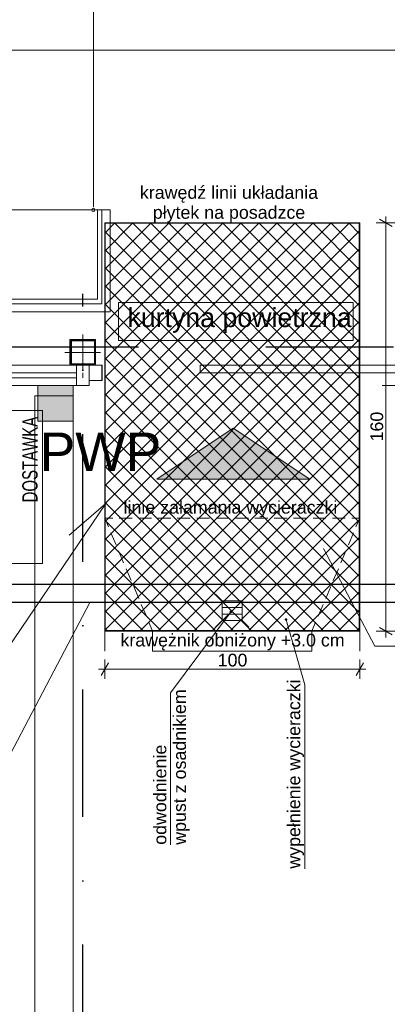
# Model space of a CAD drawing. Header units: millimetres. Extents: x 2016045 to 2079203, y -1576958 to -1542749.
# Tile 16 of 109: x 2033779 to 2035221, y -1569715 to -1565857. Entities that reach past the tile are written whole.
import ezdxf

# ---------------------------------------------------------------- set-up
doc = ezdxf.new("R2010")
doc.units = ezdxf.units.MM
doc.header["$MEASUREMENT"] = 0
for name, pattern in [('Dashed', [5644.44, 2822.22, -2822.22]), ('Kropki i Kreski', [335.138881, 176.388884, -88.194442, 0, -70.555556]), ('OSIE', [1000, 500, -250, 0, -250]), ('Wipeout_Contour', [1000, 0, -1000])]:
    doc.linetypes.add(name, pattern=pattern)
doc.layers.add('0 krawęrznik', color=7, linetype='Continuous')
doc.layers.add('Wymiarowanie', color=7, linetype='Continuous')
for name, color, linetype, lineweight, true_color in [('0 krawęrznik_Nr_pióra__12', 7, 'Continuous', 5, 0x9f9f9f), ('2D - Ogólne_Nr_pióra__12', 7, 'Continuous', 5, 0x9f9f9f), ('a___przekrojowa___0.5_Nr_pióra__160', 7, 'Continuous', 20, 0x020602), ('Budowlane - Opisy_Nr_pióra__12', 7, 'Continuous', 5, 0x9f9f9f), ('drzwi_Nr_pióra__30', 7, 'Continuous', 13, 0x0322fc), ('MAPA SKAN_Nr_pióra__12', 7, 'Continuous', 5, 0x9f9f9f), ('MEBLE PKN_Nr_pióra__11', 7, 'Continuous', 5, 0x6d6d6d), ('MEBLE PKN_Nr_pióra__12', 7, 'Continuous', 5, 0x9f9f9f), ('OSIE_Nr_pióra__2', 7, 'Continuous', 25, 0x0322fc), ('Wymiarowanie_Nr_pióra__12', 7, 'Continuous', 5, 0x9f9f9f), ('Wymiarowanie_Nr_pióra__3', 7, 'Continuous', 35, 0x008200), ('Wymiary wew_Nr_pióra__12', 7, 'Continuous', 5, 0x9f9f9f), ('WYPELNIENIA_Nr_pióra__12', 7, 'Continuous', 5, 0x9f9f9f)]:
    doc.layers.add(name, color=color, linetype=linetype, lineweight=lineweight, true_color=true_color)
for name, color, linetype, lineweight in [('2D - Ogólne_Nr_pióra__7', 7, 'Continuous', 13), ('a___cienka___0.15_Nr_pióra__241', 7, 'Continuous', 25), ('Budowlane - Opisy_Nr_pióra__1', 7, 'Continuous', 0), ('Budowlane - Opisy_Nr_pióra__7', 7, 'Continuous', 13), ('Budowlane - Posadzka_Nr_pióra__7', 7, 'Continuous', 13), ('MAPA SKAN_Nr_pióra__16', 1, 'Continuous', 5), ('struktura_Nr_pióra__7', 7, 'Continuous', 13), ('Wymiarowanie_Nr_pióra__1', 7, 'Continuous', 0), ('WYPELNIENIA_Nr_pióra__16', 1, 'Continuous', 5), ('Ściany_Nr_pióra__1', 7, 'Continuous', 0), ('Ściany_Nr_pióra__51', 5, 'Continuous', 13)]:
    doc.layers.add(name, color=color, linetype=linetype, lineweight=lineweight)
doc.styles.add('GENERATED_STYLE_1', font='arial.ttf')
doc.dimstyles.new('GENERATED_STYLE__1', dxfattribs={"dimtxt": 125, "dimasz": 114, "dimexe": 0.18, "dimexo": 0, "dimgap": 0.09, "dimtad": 1, "dimtih": 1, "dimtoh": 1, "dimdec": 0, "dimlfac": 0.1, "dimzin": 0, "dimdsep": 46, "dimtxsty": 'GENERATED_STYLE_1', "dimblk": 'ARROWHEAD_2', "dimblk1": 'ARROWHEAD_2', "dimblk2": 'ARROWHEAD_2', "dimcen": 0.09, "dimclrd": 7, "dimclre": 7, "dimclrt": 7, "dimadec": 4, "dimazin": 0, "dimtfac": 1, "dimtdec": 4, "dimtmove": 0, "dimatfit": 3, "dimfxl": 0, "dimtolj": 1, "dimtzin": 0, "dimarcsym": 0})
doc.dimstyles.new('GENERATED_STYLE__5', dxfattribs={"dimtxt": 50, "dimasz": 38, "dimexe": 0.18, "dimexo": 0, "dimgap": 0.09, "dimtad": 1, "dimtih": 1, "dimtoh": 1, "dimdec": 0, "dimlfac": 0.1, "dimzin": 0, "dimdsep": 46, "dimtxsty": 'GENERATED_STYLE_1', "dimblk": 'ARROWHEAD_2', "dimblk1": 'ARROWHEAD_2', "dimblk2": 'ARROWHEAD_2', "dimcen": 0.09, "dimclrd": 256, "dimclre": 256, "dimclrt": 256, "dimadec": 4, "dimazin": 0, "dimtfac": 1, "dimtdec": 4, "dimtmove": 0, "dimatfit": 3, "dimfxl": 0, "dimtolj": 1, "dimtzin": 0, "dimarcsym": 0})
doc.dimstyles.new('GENERATED_STYLE__6', dxfattribs={"dimtxt": 50, "dimasz": 38, "dimexe": 0.18, "dimexo": 0, "dimgap": 0.09, "dimtad": 1, "dimdec": 0, "dimlfac": 0.1, "dimzin": 0, "dimdsep": 46, "dimtxsty": 'GENERATED_STYLE_1', "dimblk": 'ARROWHEAD_2', "dimblk1": 'ARROWHEAD_2', "dimblk2": 'ARROWHEAD_2', "dimcen": 0.09, "dimclrd": 256, "dimclre": 256, "dimclrt": 256, "dimadec": 4, "dimazin": 0, "dimtfac": 1, "dimtdec": 4, "dimtmove": 0, "dimatfit": 3, "dimfxl": 0, "dimtolj": 1, "dimtzin": 0, "dimarcsym": 0})

# ---------------------------------------------------------------- blocks, each defined once
blk = doc.blocks.new('Ściana_19', base_point=(2033989.2, -1567330.9))
at = {"color": 254, "linetype": 'Wipeout_Contour', "lineweight": 0, "ltscale": 10274598.11088498}
blk.add_wipeout([(2033839.2, -1567330.9), (2033839.2, -1570280.9), (2033989.2, -1570280.9), (2033989.2, -1567330.9)], dxfattribs=at).dxf.layer = '0 krawęrznik'
at = {"layer": '0 krawęrznik_Nr_pióra__12', "linetype": 'Continuous', "flags": 128}
for points in [[(2033839.2, -1567330.9), (2033839.2, -1570280.9)], [(2033989.2, -1567330.9), (2033839.2, -1567330.9)], [(2033989.2, -1570280.9), (2033989.2, -1567330.9)]]:
    blk.add_lwpolyline(points, dxfattribs=at)
blk = doc.blocks.new('*D79', base_point=(1682719.6, -1237567.4))
at = {"layer": 'Wymiarowanie_Nr_pióra__1', "linetype": 'Continuous'}
for p, q in [((2031751.4, -1566089.6), (2031751.4, -1565864.6)), ((2041101, -1566089.6), (2041101, -1565864.6)), ((2031678, -1565977.1), (2031751.4, -1565977.1)), ((2031751.4, -1565977.1), (2041101, -1565977.1)), ((2041101, -1565977.1), (2041174.4, -1565977.1))]:
    blk.add_line(p, q, dxfattribs=at)
at = {"layer": 'Wymiarowanie_Nr_pióra__3', "linetype": 'Continuous'}
for p, q in [((2031794.7, -1565902.1), (2031708.1, -1566052.1)), ((2041057.7, -1566052.1), (2041144.3, -1565902.1))]:
    blk.add_line(p, q, dxfattribs=at)
at = {"layer": 'Wymiarowanie_Nr_pióra__1', "insert": (2036283.9, -1565952.1), "char_height": 125, "attachment_point": 7, "style": 'GENERATED_STYLE_1'}
blk.add_mtext('\\A1;{\\fArial|b0|i0|c238|p38;935}', dxfattribs=at)
blk = doc.blocks.new('ARROWHEAD_2')
at = {"color": 0, "linetype": 'Continuous', "lineweight": 0}
for p, q in [((-0.378, -0.655), (0.378, 0.655)), ((0, 0), (-1, 0))]:
    blk.add_line(p, q, dxfattribs=at)
blk = doc.blocks.new('*D151', base_point=(1682719.6, -1237567.4))
at = {"layer": 'Wymiarowanie_Nr_pióra__1', "linetype": 'Continuous'}
for p, q in [((2031751.4, -1572444), (2031751.4, -1572219)), ((2041101, -1572444), (2041101, -1572219)), ((2031751.4, -1572331.5), (2041101, -1572331.5))]:
    blk.add_line(p, q, dxfattribs=at)
at = {"layer": 'Wymiarowanie_Nr_pióra__3', "linetype": 'Continuous'}
for p, q in [((2031794.7, -1572256.5), (2031708.1, -1572406.5)), ((2041144.3, -1572256.5), (2041057.7, -1572406.5))]:
    blk.add_line(p, q, dxfattribs=at)
at = {"layer": 'Wymiarowanie_Nr_pióra__1', "insert": (2036283.9, -1572306.5), "char_height": 125, "attachment_point": 7, "style": 'GENERATED_STYLE_1'}
blk.add_mtext('\\A1;{\\fArial|b0|i0|c238|p38;935}', dxfattribs=at)
blk = doc.blocks.new('*D153', base_point=(1682719.6, -1237567.4))
at = {"layer": 'Wymiarowanie_Nr_pióra__1', "linetype": 'Continuous'}
for p, q in [((2023749.9, -1572694), (2023749.9, -1572469)), ((2041502.9, -1572694), (2041502.9, -1572469)), ((2023676.5, -1572581.5), (2023749.9, -1572581.5)), ((2023749.9, -1572581.5), (2041502.9, -1572581.5)), ((2041502.9, -1572581.5), (2041576.2, -1572581.5))]:
    blk.add_line(p, q, dxfattribs=at)
at = {"layer": 'Wymiarowanie_Nr_pióra__3', "linetype": 'Continuous'}
for p, q in [((2023793.2, -1572506.5), (2023706.6, -1572656.5)), ((2041459.6, -1572656.5), (2041546.2, -1572506.5))]:
    blk.add_line(p, q, dxfattribs=at)
at = {"layer": 'Wymiarowanie_Nr_pióra__1', "insert": (2032436.7, -1572556.5), "char_height": 125, "attachment_point": 7, "style": 'GENERATED_STYLE_1'}
blk.add_mtext('\\A1;{\\fArial|b0|i0|c238|p38;1776}', dxfattribs=at)
blk = doc.blocks.new('*D199', base_point=(1682719.6, -1237567.4))
at = {"layer": 'Wymiarowanie_Nr_pióra__12', "linetype": 'Continuous'}
for p, q in [((2034112.5, -1568439.5), (2034112.5, -1568364.5)), ((2035112.5, -1568439.5), (2035112.5, -1568364.5)), ((2034088.1, -1568402), (2034112.5, -1568402)), ((2034126.9, -1568377), (2034098.1, -1568427)), ((2034112.5, -1568402), (2035112.5, -1568402)), ((2035098.1, -1568427), (2035126.9, -1568377)), ((2035112.5, -1568402), (2035137, -1568402))]:
    blk.add_line(p, q, dxfattribs=at)
at = {"layer": 'Wymiarowanie_Nr_pióra__12', "insert": (2034555.6, -1568392), "char_height": 50, "attachment_point": 7, "style": 'GENERATED_STYLE_1'}
blk.add_mtext('\\A1;{\\fArial|b0|i0|c238|p38;100}', dxfattribs=at)
blk = doc.blocks.new('*D200', base_point=(1682719.6, -1237567.4))
at = {"layer": 'Wymiarowanie_Nr_pióra__12', "linetype": 'Continuous'}
for p, q in [((2035215.2, -1566653), (2035215.2, -1566628.5)), ((2035252.7, -1566653), (2035177.7, -1566653)), ((2035240.2, -1566667.4), (2035190.2, -1566638.5)), ((2035215.2, -1568252.9), (2035215.2, -1566653)), ((2035252.7, -1568252.9), (2035177.7, -1568252.9)), ((2035190.2, -1568238.5), (2035240.2, -1568267.4)), ((2035215.2, -1568277.4), (2035215.2, -1568252.9))]:
    blk.add_line(p, q, dxfattribs=at)
at = {"layer": 'Wymiarowanie_Nr_pióra__12', "insert": (2035205.2, -1567509.9), "char_height": 50, "attachment_point": 7, "rotation": 90, "style": 'GENERATED_STYLE_1'}
blk.add_mtext('\\A1;{\\fArial|b0|i0|c238|p38;160}', dxfattribs=at)

msp = doc.modelspace()

# ---------------------------------------------------------------- hatches: boundary and pattern name
at = {"layer": '2D - Ogólne_Nr_pióra__7', "linetype": 'Continuous'}
msp.add_hatch(color=256, dxfattribs=at).paths.add_polyline_path([(2034316.4, -1567657.9), (2034916.4, -1567657.9), (2034616.4, -1567457.9)])
at = {"layer": 'MAPA SKAN_Nr_pióra__12', "linetype": 'Continuous'}
for points in [[(2034602.6, -1568174.5), (2034601.7, -1568177.1), (2034607, -1568177.6)], [(2034604.8, -1568172.7), (2034602.6, -1568174.5), (2034607, -1568177.6)], [(2034607.4, -1568172.7), (2034604.8, -1568172.7), (2034607, -1568177.6)], [(2034610.1, -1568173.6), (2034607.4, -1568172.7), (2034607, -1568177.6)], [(2034611.8, -1568175.8), (2034610.1, -1568173.6), (2034607, -1568177.6)], [(2034612.3, -1568178.5), (2034611.8, -1568175.8), (2034607, -1568177.6)], [(2034601.7, -1568177.1), (2034602.2, -1568179.8), (2034607, -1568177.6)], [(2034602.2, -1568179.8), (2034603.9, -1568182), (2034607, -1568177.6)], [(2034603.9, -1568182), (2034606.6, -1568182.9), (2034607, -1568177.6)], [(2034606.6, -1568182.9), (2034609.2, -1568182.4), (2034607, -1568177.6)], [(2034609.2, -1568182.4), (2034611, -1568180.7), (2034607, -1568177.6)], [(2034611, -1568180.7), (2034612.3, -1568178.5), (2034607, -1568177.6)], [(2034819.9, -1568204), (2034818.5, -1568206.2), (2034823.8, -1568207.5)], [(2034818.5, -1568206.2), (2034818.5, -1568208.9), (2034823.8, -1568207.5)], [(2034818.5, -1568208.9), (2034820.3, -1568211.1), (2034823.8, -1568207.5)], [(2034822.5, -1568202.7), (2034819.9, -1568204), (2034823.8, -1568207.5)], [(2034820.3, -1568211.1), (2034822.5, -1568212.4), (2034823.8, -1568207.5)], [(2034825.2, -1568202.3), (2034822.5, -1568202.7), (2034823.8, -1568207.5)], [(2034822.5, -1568212.4), (2034825.2, -1568212.4), (2034823.8, -1568207.5)], [(2034827.4, -1568203.6), (2034825.2, -1568202.3), (2034823.8, -1568207.5)], [(2034828.7, -1568206.2), (2034827.4, -1568203.6), (2034823.8, -1568207.5)], [(2034828.7, -1568208.9), (2034828.7, -1568206.2), (2034823.8, -1568207.5)], [(2034825.2, -1568212.4), (2034827.4, -1568211.1), (2034823.8, -1568207.5)], [(2034827.4, -1568211.1), (2034828.7, -1568208.9), (2034823.8, -1568207.5)]]:
    msp.add_hatch(color=256, dxfattribs=at).paths.add_polyline_path(points)
at = {"layer": 'WYPELNIENIA_Nr_pióra__12', "linetype": 'Continuous'}
h = msp.add_hatch(dxfattribs=at)
h.set_pattern_fill('Siatka_5x5_ukośna', color=256, style=0, pattern_type=2)
h.set_pattern_definition([(45, (1682719.62, -1237567.41), (-35.355339, 35.355339), []), (135, (1682719.62, -1237567.41), (35.355339, 35.355339), [])])
h.paths.add_polyline_path([(2035110.7, -1566655.2), (2035110.7, -1568250.7), (2034114.7, -1568250.7), (2034114.7, -1566655.2)])

# ---------------------------------------------------------------- linework, layer by layer
at = {"layer": '2D - Ogólne_Nr_pióra__12', "linetype": 'Continuous'}
for p, q in [((2034316.4, -1567657.9), (2034616.4, -1567457.9)), ((2034916.4, -1567657.9), (2034616.4, -1567457.9)), ((2034316.4, -1567657.9), (2034916.4, -1567657.9))]:
    msp.add_line(p, q, dxfattribs=at)
at = {"layer": 'a___przekrojowa___0.5_Nr_pióra__160', "linetype": 'Continuous', "flags": 128}
for points in [[(2033976.9, -1567210.9), (2034076.9, -1567210.9), (2034076.9, -1567110.9), (2033976.9, -1567110.9)], [(2034071.9, -1567115.9), (2033981.9, -1567115.9), (2033981.9, -1567205.9), (2034071.9, -1567205.9)]]:
    msp.add_lwpolyline(points, close=True, dxfattribs=at)
at = {"layer": 'Budowlane - Opisy_Nr_pióra__7', "linetype": 'Continuous', "flags": 128}
msp.add_lwpolyline([(2034970.3, -1567929), (2035171.5, -1568311.5), (2036274.7, -1568311.5)], dxfattribs=at)
at = {"layer": 'Budowlane - Posadzka_Nr_pióra__7', "linetype": 'Continuous'}
msp.add_line((2034001.4, -1567210.9), (2031751.7, -1567210.9), dxfattribs=at)
at = {"layer": 'drzwi_Nr_pióra__30', "linetype": 'Continuous'}
for p, q in [((2034001.7, -1567210.9), (2032851.7, -1567210.9)), ((2034001.4, -1567210.9), (2034001.4, -1567290.9)), ((2034051.7, -1567210.9), (2034001.7, -1567210.9)), ((2034001.7, -1567210.9), (2034001.7, -1567290.9)), ((2034051.4, -1567290.9), (2034051.4, -1567210.9)), ((2034051.7, -1567290.9), (2034051.7, -1567210.9)), ((2034052.1, -1567270.9), (2034052.1, -1567210.9)), ((2034101.7, -1567270.9), (2034101.7, -1567210.9)), ((2035611.7, -1567210.9), (2034486.7, -1567210.9)), ((2034486.7, -1567210.9), (2034486.7, -1567240.9)), ((2034487.1, -1567240.9), (2034487.1, -1567210.9)), ((2031801.4, -1567240.9), (2034001.7, -1567240.9)), ((2032851.7, -1567240.9), (2034001.7, -1567240.9)), ((2034001.7, -1567240.9), (2034001.7, -1567260.9)), ((2034026.4, -1567240.9), (2034026.4, -1567260.9)), ((2034051.7, -1567260.9), (2034051.7, -1567240.9)), ((2036351.7, -1567240.9), (2034486.7, -1567240.9)), ((2034001.7, -1567260.9), (2031801.4, -1567260.9)), ((2034001.7, -1567260.9), (2032851.7, -1567260.9)), ((2034051.7, -1567270.9), (2034101.7, -1567270.9)), ((2034001.7, -1567290.9), (2032851.7, -1567290.9)), ((2034001.7, -1567290.9), (2034051.7, -1567290.9)), ((2035201, -1567290.9), (2035251, -1567290.9))]:
    msp.add_line(p, q, dxfattribs=at)
at = {"layer": 'MAPA SKAN_Nr_pióra__12', "linetype": 'Continuous', "flags": 128}
for points in [[(2035112.5, -1566653), (2035112.5, -1568252.9), (2034112.5, -1568252.9), (2034112.5, -1566653)], [(2035110.7, -1566655.2), (2035110.7, -1568250.7), (2034114.7, -1568250.7), (2034114.7, -1566655.2)], [(2034573.5, -1568133.9), (2034573.5, -1568211.9), (2034652, -1568211.9), (2034652, -1568133.9)]]:
    msp.add_lwpolyline(points, close=True, dxfattribs=at)
for points in [[(2034143.8, -1567810.4), (2034112.5, -1567810.4)], [(2034112.5, -1567810.4), (2034127.5, -1567844.8)], [(2034220, -1567810.4), (2034169.4, -1567810.4)], [(2034295.9, -1567810.4), (2034245.2, -1567810.4)], [(2034372.1, -1567810.4), (2034321.4, -1567810.4)], [(2034447.9, -1567810.4), (2034397.2, -1567810.4)], [(2034524.1, -1567810.4), (2034473.5, -1567810.4)], [(2034600, -1567810.4), (2034549.3, -1567810.4)], [(2034676.2, -1567810.4), (2034625.5, -1567810.4)], [(2034752, -1567810.4), (2034701.3, -1567810.4)], [(2034828.2, -1567810.4), (2034777.6, -1567810.4)], [(2034904, -1567810.4), (2034853.4, -1567810.4)], [(2034980.3, -1567810.4), (2034929.6, -1567810.4)], [(2035056.1, -1567810.4), (2035005.4, -1567810.4)], [(2035112.5, -1567810.4), (2035081.7, -1567810.4)], [(2035112.5, -1567810.4), (2035098, -1567844.8)], [(2034137.2, -1567868.2), (2034157, -1567914.9)], [(2035088.3, -1567868.2), (2035068.4, -1567914.9)], [(2034167.2, -1567938.3), (2034186.6, -1567985)], [(2035058.3, -1567938.3), (2035038.5, -1567985)], [(2034196.7, -1568008.3), (2034216.5, -1568055)], [(2035028.8, -1568008.3), (2035008.9, -1568055)], [(2034226.2, -1568078.4), (2034246, -1568125.1)], [(2034999.2, -1568078.4), (2034979.4, -1568125.1)], [(2034547.5, -1568107.9), (2034573.5, -1568133.9)], [(2034678, -1568107.9), (2034652, -1568133.9)], [(2034256.2, -1568148.5), (2034276, -1568194.8)], [(2034573.5, -1568159.9), (2034652, -1568159.9)], [(2034969.3, -1568148.5), (2034949.4, -1568194.8)], [(2034603.9, -1568182), (2034600.8, -1568185.9), (2034371.2, -1568494.4), (2034371.2, -1569090.1)], [(2034573.5, -1568211.9), (2034547.5, -1568237.9)], [(2034573.5, -1568185.9), (2034652, -1568185.9)], [(2034678, -1568237.9), (2034652, -1568211.9)], [(2034825.2, -1568212.4), (2034826.5, -1568217.7), (2034897, -1568462.7), (2034897, -1569183.6)], [(2034112.5, -1568252.9), (2034112.5, -1568330.9)], [(2034285.7, -1568218.1), (2034300.3, -1568252.9)], [(2034300.3, -1568252.9), (2034300.3, -1568330.9)], [(2034939.7, -1568218.1), (2034925.2, -1568252.9)], [(2034925.2, -1568252.9), (2034925.2, -1568330.9)], [(2035112.5, -1568252.9), (2035112.5, -1568330.9)], [(2034925.2, -1568330.9), (2034300.3, -1568330.9)]]:
    msp.add_lwpolyline(points, dxfattribs=at)
at = {"layer": 'MAPA SKAN_Nr_pióra__16', "linetype": 'Continuous'}
msp.add_line((2033850, -1567290.9), (2033989, -1567290.9), dxfattribs=at)
at = {"layer": 'MEBLE PKN_Nr_pióra__12', "linetype": 'Continuous'}
for p, q in [((2033533.7, -1566602.6), (2034133.7, -1566602.6)), ((2034083.7, -1566602.6), (2034083.7, -1566952.6)), ((2034101.7, -1566602.6), (2034101.7, -1566970.6)), ((2034133.7, -1566602.6), (2034133.7, -1567002.6)), ((2034101.7, -1566970.6), (2033615.7, -1566970.6)), ((2034083.7, -1566952.6), (2033633.7, -1566952.6)), ((2035086.9, -1566964.9), (2034166.7, -1566964.9)), ((2034166.7, -1566964.9), (2034166.7, -1567114.9)), ((2035086.9, -1567114.9), (2035086.9, -1566964.9)), ((2034133.7, -1567002.6), (2033583.7, -1567002.6)), ((2035086.9, -1567114.9), (2034166.7, -1567114.9))]:
    msp.add_line(p, q, dxfattribs=at)
at = {"layer": 'OSIE_Nr_pióra__2', "linetype": 'OSIE'}
for p, q in [((2034026.4, -1572981.5), (2034026.4, -1566931)), ((2044246, -1567140.9), (2020891.3, -1567140.9))]:
    msp.add_line(p, q, dxfattribs=at)
at = {"layer": 'struktura_Nr_pióra__7', "linetype": 'Continuous'}
for p, q in [((2034052.1, -1567210.9), (2034102.1, -1567210.9)), ((2034102.1, -1567210.9), (2034102.1, -1567270.9)), ((2034102.1, -1567270.9), (2034052.1, -1567270.9))]:
    msp.add_line(p, q, dxfattribs=at)
at = {"layer": 'Wymiary wew_Nr_pióra__12', "linetype": 'Continuous'}
msp.add_line((2034068, -1564743.1), (2034068, -1566590.1), dxfattribs=at)
msp.add_circle((2034068, -1566602.6), 6.25, dxfattribs=at)
at = {"layer": 'Ściany_Nr_pióra__1', "linetype": 'Kropki i Kreski'}
for p, q in [((2034026.4, -1567230.9), (2034026.4, -1567090.9)), ((2033956.4, -1567160.9), (2034096.4, -1567160.9))]:
    msp.add_line(p, q, dxfattribs=at)
at = {"layer": 'Ściany_Nr_pióra__51', "linetype": 'Continuous'}
for p, q in [((2033976.4, -1567110.9), (2034076.4, -1567110.9)), ((2033976.4, -1567210.9), (2033976.4, -1567110.9)), ((2033980.4, -1567114.9), (2034072.4, -1567114.9)), ((2033980.4, -1567206.9), (2033980.4, -1567114.9)), ((2034072.4, -1567114.9), (2034072.4, -1567206.9)), ((2034076.4, -1567110.9), (2034076.4, -1567210.9)), ((2033976.4, -1567210.9), (2034076.4, -1567210.9)), ((2033980.4, -1567206.9), (2034072.4, -1567206.9))]:
    msp.add_line(p, q, dxfattribs=at)

# ---------------------------------------------------------------- block references
at = {"layer": '0 krawęrznik', "color": 253, "lineweight": 5, "true_color": 0x9f9f9f}
msp.add_blockref('Ściana_19', (2033989.2, -1567330.9), dxfattribs=at)

# ---------------------------------------------------------------- texts
at = {"layer": 'Budowlane - Opisy_Nr_pióra__12', "linetype": 'Continuous', "insert": (2034600, -1566652.4), "char_height": 50, "width": 777.979, "attachment_point": 8, "line_spacing_factor": 0.937234, "style": 'GENERATED_STYLE_1'}
msp.add_mtext('\\A1;{\\fArial|b0|i0|c238|p38;krawędź linii układania płytek na posadzce}', dxfattribs=at)
at = {"layer": 'Budowlane - Opisy_Nr_pióra__12', "linetype": 'Continuous', "char_height": 50, "attachment_point": 7, "style": 'GENERATED_STYLE_1'}
for s, insert in [('\\A1;{\\fArial|b0|i0|c238|p38;linie załamania wycieraczki}', (2034186.5, -1567807.7)), ('\\A1;{\\fArial|b0|i0|c238|p38;krawężnik obniżony +3.0 cm}', (2034174.3, -1568328.2))]:
    msp.add_mtext(s, dxfattribs=dict(at, insert=insert))
at = {"layer": 'Budowlane - Opisy_Nr_pióra__12', "linetype": 'Continuous', "char_height": 50, "attachment_point": 7, "rotation": 90, "style": 'GENERATED_STYLE_1'}
for s, insert in [('\\A1;{\\fArial|b0|i0|c238|p38;wypełnienie wycieraczki}', (2034894.3, -1569183.6)), ('\\A1;{\\fArial|b0|i0|c238|p38;wpust z osadnikiem}', (2034446.3, -1569090.1)), ('\\A1;{\\fArial|b0|i0|c238|p38;odwodnienie}', (2034354.9, -1569090.1))]:
    msp.add_mtext(s, dxfattribs=dict(at, insert=insert))
at = {"layer": 'MEBLE PKN_Nr_pióra__11', "linetype": 'Continuous', "insert": (2034201.8, -1567084.4), "char_height": 75, "attachment_point": 7, "style": 'GENERATED_STYLE_1'}
msp.add_mtext('\\A1;{\\fArial|b0|i0|c238|p38;kurtyna powietrzna}', dxfattribs=at)

# ---------------------------------------------------------------- dimensions: what is measured, and where the dimension line sits
at = {"layer": 'Wymiarowanie', "linetype": 'Continuous'}
dim = msp.add_linear_dim(base=(2041101, -1565977.1), p1=(2031751.4, -1564030.9), p2=(2041101, -1564030.9), dimstyle='GENERATED_STYLE__1', dxfattribs=at)
dim.commit()
dim.dimension.update_dxf_attribs({"geometry": '*D79', "text_midpoint": (2036426.2, -1565889.6), "dimtype": 160})
at = {"layer": 'Wymiarowanie', "color": 253, "linetype": 'Continuous', "lineweight": 5, "true_color": 0x9f9f9f}
dim = msp.add_linear_dim(base=(2035215.2, -1566653), p1=(2034112.5, -1568252.9), p2=(2034112.5, -1566653), angle=90, dimstyle='GENERATED_STYLE__6', dxfattribs=at)
dim.commit()
dim.dimension.update_dxf_attribs({"geometry": '*D200', "text_midpoint": (2035180.2, -1567453), "dimtype": 160, "text_rotation": 90})
dim = msp.add_linear_dim(base=(2035112.5, -1568402), p1=(2034112.5, -1568252.9), p2=(2035112.5, -1568252.9), dimstyle='GENERATED_STYLE__5', dxfattribs=at)
dim.commit()
dim.dimension.update_dxf_attribs({"geometry": '*D199', "text_midpoint": (2034612.5, -1568367), "dimtype": 160})

# ---------------------------------------------------------------- next in the draw order: hatches: boundary and pattern name
at = {"layer": 'WYPELNIENIA_Nr_pióra__16', "linetype": 'Continuous'}
msp.add_hatch(color=256, dxfattribs=at).paths.add_polyline_path([(2033989, -1567290.9), (2033850, -1567290.9), (2033850, -1567429.9), (2033989, -1567429.9)])

# ---------------------------------------------------------------- next in the draw order: linework, layer by layer
at = {"layer": 'a___cienka___0.15_Nr_pióra__241', "linetype": 'Dashed', "flags": 128}
for points in [[(2041221, -1567310.9), (2041221, -1568140.9), (2031631.7, -1568140.9), (2031631.7, -1567310.9)], [(2041151, -1567310.9), (2041151, -1568070.9), (2031701.7, -1568070.9), (2031701.7, -1567310.9)]]:
    msp.add_lwpolyline(points, dxfattribs=at)
at = {"layer": 'Budowlane - Opisy_Nr_pióra__1', "linetype": 'Continuous'}
msp.add_line((2033973.8, -1567876.7), (2034116.7, -1567753.4), dxfattribs=at)
at = {"layer": 'Budowlane - Opisy_Nr_pióra__7', "linetype": 'Continuous', "flags": 128}
for points in [[(2034116.7, -1567753.4), (2033646.4, -1568445.3), (2033464, -1568445.3)], [(2034054.5, -1568140.9), (2033557.7, -1569085.1), (2033464, -1569084.4)]]:
    msp.add_lwpolyline(points, dxfattribs=at)
at = {"layer": 'MAPA SKAN_Nr_pióra__16', "linetype": 'Continuous'}
for p, q in [((2033850, -1567429.9), (2033850, -1567290.9)), ((2033989, -1567290.9), (2033989, -1567429.9)), ((2033989, -1567429.9), (2033850, -1567429.9))]:
    msp.add_line(p, q, dxfattribs=at)
at = {"layer": 'MEBLE PKN_Nr_pióra__12', "linetype": 'Continuous'}
for p, q in [((2031439, -1567388.5), (2033869, -1567388.5)), ((2033869, -1567388.5), (2033869, -1567988.5)), ((2033869, -1567988.5), (2031439, -1567988.5))]:
    msp.add_line(p, q, dxfattribs=at)

# ---------------------------------------------------------------- next in the draw order: texts
at = {"layer": 'MAPA SKAN_Nr_pióra__16', "linetype": 'Continuous', "insert": (2033857.4, -1567625.1), "char_height": 150, "attachment_point": 7, "style": 'GENERATED_STYLE_1'}
msp.add_mtext('\\A1;{\\fArial|b0|i0|c238|p38;PWP}', dxfattribs=at)
at = {"layer": 'MEBLE PKN_Nr_pióra__11', "linetype": 'Continuous', "insert": (2033850.2, -1567748.8), "char_height": 60, "attachment_point": 7, "rotation": 90, "style": 'GENERATED_STYLE_1'}
msp.add_mtext('\\A1;{\\W0.700000x;\\fArial|b0|i0|c238|p38;DOSTAWKA}', dxfattribs=at)

# ---------------------------------------------------------------- next in the draw order: dimensions: what is measured, and where the dimension line sits
at = {"layer": 'Wymiarowanie', "linetype": 'Continuous'}
dim = msp.add_linear_dim(base=(2041502.9, -1572581.5), p1=(2023749.9, -1567330.9), p2=(2041502.9, -1567330.9), text='1776', dimstyle='GENERATED_STYLE__1', dxfattribs=at)
dim.commit()
dim.dimension.update_dxf_attribs({"geometry": '*D153', "text_midpoint": (2032626.4, -1572494), "dimtype": 160})
dim = msp.add_linear_dim(base=(2041101, -1572331.5), p1=(2031751.4, -1567330.9), p2=(2041101, -1567330.9), dimstyle='GENERATED_STYLE__1', dxfattribs=at)
dim.commit()
dim.dimension.update_dxf_attribs({"geometry": '*D151', "text_midpoint": (2036426.2, -1572244), "dimtype": 160})

doc.saveas('drawing.dxf')
